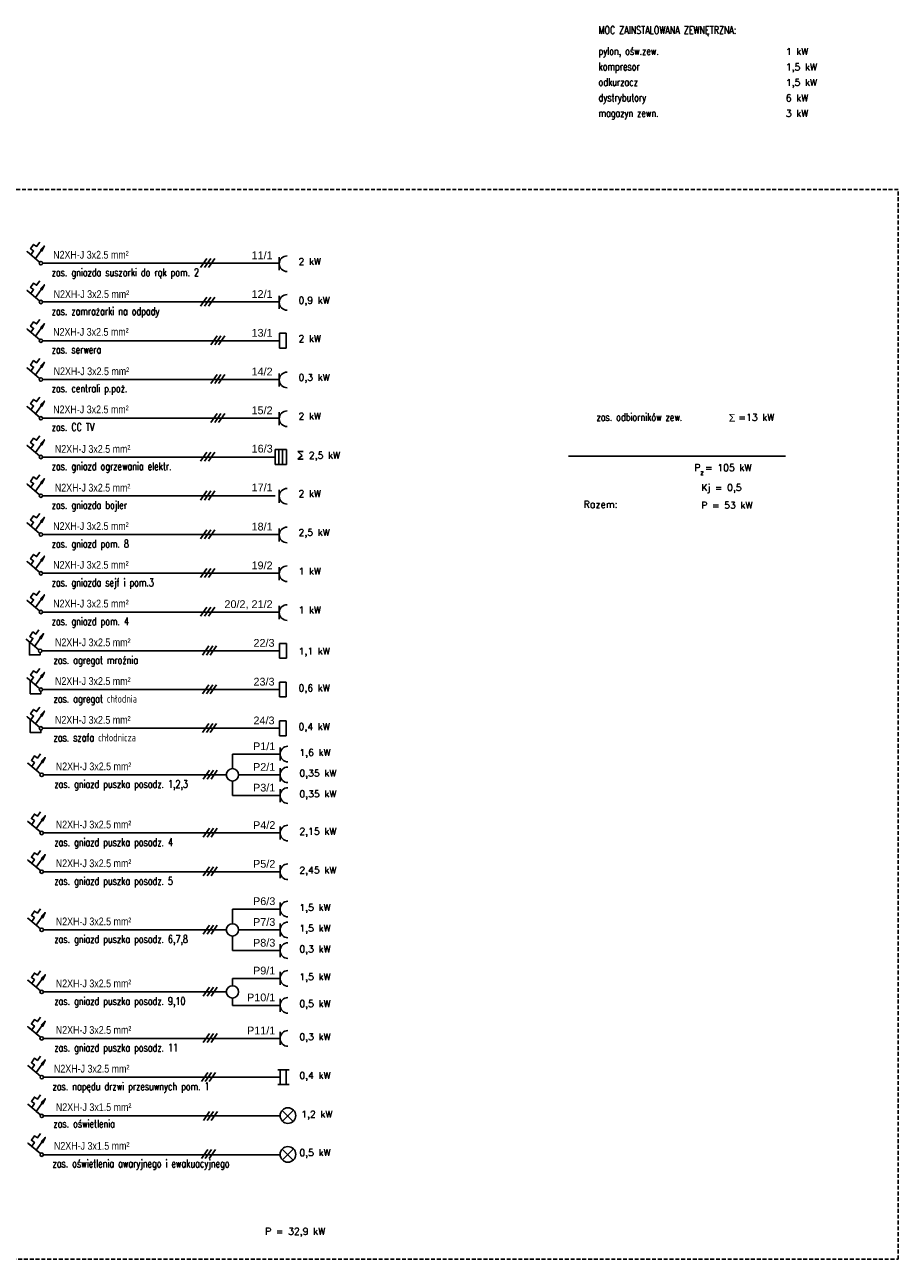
# Model space of a CAD drawing. Header units: millimetres. Extents: x -7934 to 14836, y -13910 to -10668.
# Tile 3 of 42: x -3721 to -2595, y -13910 to -12318. Entities that reach past the tile are written whole.
import ezdxf
from ezdxf.enums import TextEntityAlignment as Align

# ---------------------------------------------------------------- set-up
doc = ezdxf.new("R2010")
doc.units = ezdxf.units.MM
doc.linetypes.add('DASH', pattern=[0.75, 0.5, -0.25])
for name, color, linetype in [('INSTAL', 50, 'Continuous'), ('NIEBIESKA', 4, 'Continuous'), ('OPISY', 4, 'Continuous')]:
    doc.layers.add(name, color=color, linetype=linetype)
doc.styles.add('Arial', font='arial.ttf', dxfattribs={"height": 25})
doc.styles.add('RomanS', font='romans.shx')
doc.styles.add('ROMANS wym', font='ROMANS.SHX', dxfattribs={"width": 0.75, "height": 25})
doc.styles.get("Standard").update_dxf_attribs({"font": 'arial.ttf'})

msp = doc.modelspace()

# ---------------------------------------------------------------- linework, layer by layer
at = {"linetype": 'DASH', "ltscale": 10}
msp.add_lwpolyline([(-4464.5, -13910.5), (-2594.5, -13910.5), (-2594.5, -12530.5), (-4464.5, -12530.5)], close=True, dxfattribs=at)
at = {"layer": 'INSTAL', "color": 5, "linetype": 'Continuous'}
for p, q in [((-3697.9, -12625.5), (-3392.8, -12625.5)), ((-3392.8, -12634.5), (-3392.8, -12617.7)), ((-3697.9, -12675.5), (-3392.8, -12675.5)), ((-3392.8, -12684.5), (-3392.8, -12667.7)), ((-3392.7, -12715.9), (-3383.8, -12715.9)), ((-3697.9, -12725.5), (-3392.8, -12725.5)), ((-3392.7, -12735), (-3383.8, -12735)), ((-3392.8, -12784.5), (-3392.8, -12767.7)), ((-3697.9, -12775.5), (-3392.8, -12775.5)), ((-3392.8, -12834.5), (-3392.8, -12817.7)), ((-3697.9, -12825.5), (-3392.8, -12825.5)), ((-3398, -12885), (-3398, -12865.9)), ((-3398, -12865.9), (-3383.7, -12865.9)), ((-3393.2, -12865.9), (-3393.2, -12885)), ((-3388.5, -12865.9), (-3388.5, -12885)), ((-3383.7, -12885), (-3383.7, -12865.9)), ((-3697.9, -12875.5), (-3398, -12875.5)), ((-3398, -12885), (-3383.7, -12885)), ((-3697.9, -12925.5), (-3398, -12925.5)), ((-3392.8, -12934.5), (-3392.8, -12917.7)), ((-3697.9, -12975.5), (-3392.8, -12975.5)), ((-3392.8, -12984.5), (-3392.8, -12967.7)), ((-3697.9, -13025.5), (-3392.8, -13025.5)), ((-3392.8, -13034.5), (-3392.8, -13017.7)), ((-3697.9, -13075.5), (-3392.8, -13075.5)), ((-3392.8, -13084.5), (-3392.8, -13067.7)), ((-3392.7, -13115.9), (-3383.7, -13115.9)), ((-3698.9, -13125.5), (-3392.7, -13125.5)), ((-3392.7, -13135), (-3383.7, -13135)), ((-3392.7, -13165.9), (-3383.8, -13165.9)), ((-3697.9, -13175.5), (-3392.8, -13175.5)), ((-3392.7, -13185), (-3383.8, -13185)), ((-3392.7, -13215.9), (-3383.8, -13215.9)), ((-3697.9, -13225.5), (-3392.8, -13225.5)), ((-3392.7, -13235), (-3383.8, -13235)), ((-3391.7, -13267.1), (-3391.7, -13250.4)), ((-3453, -13258.7), (-3391.7, -13258.7)), ((-3391.7, -13293.9), (-3391.7, -13277.1)), ((-3696.9, -13285.5), (-3461.2, -13285.5)), ((-3445.2, -13285.5), (-3391.7, -13285.5)), ((-3453, -13312.2), (-3391.7, -13312.2)), ((-3391.7, -13320.6), (-3391.7, -13303.8)), ((-3696.9, -13360.5), (-3391.7, -13360.5)), ((-3391.7, -13369), (-3391.7, -13352.2)), ((-3391.7, -13419), (-3391.7, -13402.2)), ((-3696.9, -13410.5), (-3391.7, -13410.5)), ((-3391.7, -13467.1), (-3391.7, -13450.4)), ((-3453, -13458.7), (-3391.7, -13458.7)), ((-3696.9, -13485.5), (-3461.2, -13485.5)), ((-3445.2, -13485.5), (-3391.7, -13485.5)), ((-3445.2, -13485.5), (-3391.7, -13485.5)), ((-3391.7, -13494), (-3391.7, -13477.2)), ((-3391.7, -13520.7), (-3391.7, -13504)), ((-3453, -13512.2), (-3391.7, -13512.2)), ((-3453.2, -13548.1), (-3391.8, -13548.1)), ((-3391.7, -13556.5), (-3391.7, -13539.7)), ((-3696.9, -13565.5), (-3461.2, -13565.5)), ((-3453.2, -13582.9), (-3391.8, -13582.9)), ((-3391.7, -13591.2), (-3391.7, -13574.5)), ((-3391.7, -13634), (-3391.7, -13617.2)), ((-3696.9, -13625.5), (-3391.7, -13625.5)), ((-3696.9, -13675.5), (-3391.7, -13675.5)), ((-3394.6, -13665.9), (-3380.2, -13665.9)), ((-3391.7, -13685), (-3391.7, -13665.9)), ((-3384.1, -13685), (-3384.1, -13665.9)), ((-3394.6, -13685), (-3380.2, -13685)), ((-3696.9, -13725.5), (-3391.7, -13725.5)), ((-3374.9, -13732.6), (-3389.1, -13718.4)), ((-3388.8, -13732.2), (-3374.5, -13718)), ((-3696.9, -13775.5), (-3391.7, -13775.5)), ((-3374.9, -13782.6), (-3389.1, -13768.4)), ((-3388.8, -13782.2), (-3374.5, -13768))]:
    msp.add_line(p, q, dxfattribs=at)
at = {"layer": 'INSTAL', "color": 13, "linetype": 'Continuous'}
for p, q in [((-3486.1, -12619.3), (-3494.2, -12631)), ((-3481.1, -12619.3), (-3489.2, -12631)), ((-3476.1, -12619.3), (-3484.2, -12631)), ((-3486.1, -12669.3), (-3494.2, -12681)), ((-3481.1, -12669.3), (-3489.2, -12681)), ((-3476.1, -12669.3), (-3484.2, -12681)), ((-3473, -12719.2), (-3481.1, -12730.8)), ((-3468, -12719.2), (-3476.1, -12730.8)), ((-3463, -12719.2), (-3471.1, -12730.8)), ((-3473, -12769.2), (-3481.1, -12780.8)), ((-3468, -12769.2), (-3476.1, -12780.8)), ((-3463, -12769.2), (-3471.1, -12780.8)), ((-3473, -12819.2), (-3481.1, -12830.8)), ((-3468, -12819.2), (-3476.1, -12830.8)), ((-3463, -12819.2), (-3471.1, -12830.8)), ((-3486.1, -12869.3), (-3494.2, -12881)), ((-3481.1, -12869.3), (-3489.2, -12881)), ((-3476.1, -12869.3), (-3484.2, -12881)), ((-3486.1, -12919.3), (-3494.2, -12931)), ((-3481.1, -12919.3), (-3489.2, -12931)), ((-3476.1, -12919.3), (-3484.2, -12931)), ((-3486.1, -12969.3), (-3494.2, -12981)), ((-3481.1, -12969.3), (-3489.2, -12981)), ((-3476.1, -12969.3), (-3484.2, -12981)), ((-3486.1, -13019.3), (-3494.2, -13031)), ((-3481.1, -13019.3), (-3489.2, -13031)), ((-3476.1, -13019.3), (-3484.2, -13031)), ((-3486.1, -13069.3), (-3494.2, -13081)), ((-3481.1, -13069.3), (-3489.2, -13081)), ((-3476.1, -13069.3), (-3484.2, -13081)), ((-3483.7, -13119.3), (-3491.8, -13131)), ((-3478.7, -13119.3), (-3486.8, -13131)), ((-3473.7, -13119.3), (-3481.8, -13131)), ((-3483.7, -13169.3), (-3491.8, -13181)), ((-3478.7, -13169.3), (-3486.8, -13181)), ((-3473.7, -13169.3), (-3481.8, -13181)), ((-3483.7, -13219.3), (-3491.8, -13231)), ((-3478.7, -13219.3), (-3486.8, -13231)), ((-3473.7, -13219.3), (-3481.8, -13231)), ((-3482.7, -13279.3), (-3490.8, -13291)), ((-3477.7, -13279.3), (-3485.8, -13291)), ((-3472.7, -13279.3), (-3480.8, -13291)), ((-3482.7, -13354.3), (-3490.8, -13366)), ((-3477.7, -13354.3), (-3485.8, -13366)), ((-3472.7, -13354.3), (-3480.8, -13366)), ((-3482.7, -13404.3), (-3490.8, -13416)), ((-3477.7, -13404.3), (-3485.8, -13416)), ((-3472.7, -13404.3), (-3480.8, -13416)), ((-3482.7, -13479.3), (-3490.8, -13491)), ((-3477.7, -13479.3), (-3485.8, -13491)), ((-3472.7, -13479.3), (-3480.8, -13491)), ((-3482.7, -13559.3), (-3490.8, -13571)), ((-3477.7, -13559.3), (-3485.8, -13571)), ((-3472.7, -13559.3), (-3480.8, -13571)), ((-3482.7, -13619.3), (-3490.8, -13631)), ((-3477.7, -13619.3), (-3485.8, -13631)), ((-3472.7, -13619.3), (-3480.8, -13631)), ((-3485.1, -13669.3), (-3493.2, -13681)), ((-3480.1, -13669.3), (-3488.2, -13681)), ((-3475.1, -13669.3), (-3483.2, -13681)), ((-3482.6, -13719.7), (-3490.7, -13731.3)), ((-3477.6, -13719.7), (-3485.7, -13731.3)), ((-3472.6, -13719.7), (-3480.7, -13731.3)), ((-3485.1, -13768.8), (-3493.2, -13780.5)), ((-3480.1, -13768.8), (-3488.2, -13780.5)), ((-3475.1, -13768.8), (-3483.2, -13780.5))]:
    msp.add_line(p, q, dxfattribs=at)
at = {"layer": 'INSTAL', "color": 5}
for p, q in [((-3392.7, -12735), (-3392.7, -12715.9)), ((-3383.8, -12735), (-3383.8, -12715.9)), ((-3392.7, -13135), (-3392.7, -13115.9)), ((-3383.7, -13135), (-3383.7, -13115.9)), ((-3392.7, -13185), (-3392.7, -13165.9)), ((-3383.8, -13185), (-3383.8, -13165.9)), ((-3392.7, -13235), (-3392.7, -13215.9)), ((-3383.8, -13235), (-3383.8, -13215.9))]:
    msp.add_line(p, q, dxfattribs=at)
at = {"layer": 'INSTAL', "color": 20}
for p, q in [((-3361.9, -12868.6), (-3369, -12868.6)), ((-3369, -12868.6), (-3363.2, -12873.4)), ((-3369, -12878.2), (-3363.2, -12873.4)), ((-3361.9, -12878.2), (-3369, -12878.2))]:
    msp.add_line(p, q, dxfattribs=at)
at = {"layer": 'INSTAL', "color": 13, "linetype": 'Continuous'}
for points in [[(-3701.7, -12598.3), (-3705.7, -12603.9), (-3709.6, -12601.2), (-3713.5, -12606.9), (-3709.6, -12609.6), (-3713.1, -12614.6), (-3718.1, -12610.5), (-3701.9, -12624.1), (-3707.1, -12619.6), (-3695.7, -12603.3)], [(-3701.7, -12648.3), (-3705.7, -12653.9), (-3709.6, -12651.2), (-3713.5, -12656.9), (-3709.6, -12659.6), (-3713.1, -12664.6), (-3718.1, -12660.5), (-3701.9, -12674.1), (-3707.1, -12669.6), (-3695.7, -12653.3)], [(-3701.7, -12698.3), (-3705.7, -12703.9), (-3709.6, -12701.2), (-3713.5, -12706.9), (-3709.6, -12709.6), (-3713.1, -12714.6), (-3718.1, -12710.5), (-3701.9, -12724.1), (-3707.1, -12719.6), (-3695.7, -12703.3)], [(-3701.7, -12748.3), (-3705.7, -12753.9), (-3709.6, -12751.2), (-3713.5, -12756.9), (-3709.6, -12759.6), (-3713.1, -12764.6), (-3718.1, -12760.5), (-3701.9, -12774.1), (-3707.1, -12769.6), (-3695.7, -12753.3)], [(-3701.7, -12798.3), (-3705.7, -12803.9), (-3709.6, -12801.2), (-3713.5, -12806.9), (-3709.6, -12809.6), (-3713.1, -12814.6), (-3718.1, -12810.5), (-3701.9, -12824.1), (-3707.1, -12819.6), (-3695.7, -12803.3)], [(-3701.7, -12848.3), (-3705.7, -12853.9), (-3709.6, -12851.2), (-3713.5, -12856.9), (-3709.6, -12859.6), (-3713.1, -12864.6), (-3718.1, -12860.5), (-3701.9, -12874.1), (-3707.1, -12869.6), (-3695.7, -12853.3)], [(-3701.7, -12898.3), (-3705.7, -12903.9), (-3709.6, -12901.2), (-3713.5, -12906.9), (-3709.6, -12909.6), (-3713.1, -12914.6), (-3718.1, -12910.5), (-3701.9, -12924.1), (-3707.1, -12919.6), (-3695.7, -12903.3)], [(-3701.7, -12948.3), (-3705.7, -12953.9), (-3709.6, -12951.2), (-3713.5, -12956.9), (-3709.6, -12959.6), (-3713.1, -12964.6), (-3718.1, -12960.5), (-3701.9, -12974.1), (-3707.1, -12969.6), (-3695.7, -12953.3)], [(-3701.7, -12998.3), (-3705.7, -13003.9), (-3709.6, -13001.2), (-3713.5, -13006.9), (-3709.6, -13009.6), (-3713.1, -13014.6), (-3718.1, -13010.5), (-3701.9, -13024.1), (-3707.1, -13019.6), (-3695.7, -13003.3)], [(-3701.7, -13048.3), (-3705.7, -13053.9), (-3709.6, -13051.2), (-3713.5, -13056.9), (-3709.6, -13059.6), (-3713.1, -13064.6), (-3718.1, -13060.5), (-3701.9, -13074.1), (-3707.1, -13069.6), (-3695.7, -13053.3)], [(-3702.7, -13098.3), (-3706.7, -13103.9), (-3710.6, -13101.2), (-3714.5, -13106.9), (-3710.6, -13109.6), (-3714.1, -13114.6), (-3719.1, -13110.5), (-3702.9, -13124.1), (-3708.2, -13119.6), (-3696.8, -13103.3)], [(-3701.7, -13148.3), (-3705.7, -13153.9), (-3709.6, -13151.2), (-3713.5, -13156.9), (-3709.6, -13159.6), (-3713.1, -13164.6), (-3718.1, -13160.5), (-3701.9, -13174.1), (-3707.1, -13169.6), (-3695.7, -13153.3)], [(-3701.7, -13198.3), (-3705.7, -13203.9), (-3709.6, -13201.2), (-3713.5, -13206.9), (-3709.6, -13209.6), (-3713.1, -13214.6), (-3718.1, -13210.5), (-3701.9, -13224.1), (-3707.1, -13219.6), (-3695.7, -13203.3)], [(-3700.7, -13258.3), (-3704.7, -13263.9), (-3708.6, -13261.2), (-3712.5, -13266.9), (-3708.6, -13269.6), (-3712.1, -13274.6), (-3717.1, -13270.5), (-3700.9, -13284.1), (-3706.1, -13279.6), (-3694.7, -13263.3)], [(-3700.7, -13333.3), (-3704.7, -13338.9), (-3708.6, -13336.2), (-3712.5, -13341.9), (-3708.6, -13344.6), (-3712.1, -13349.6), (-3717.1, -13345.5), (-3700.9, -13359.1), (-3706.1, -13354.6), (-3694.7, -13338.3)], [(-3700.7, -13383.3), (-3704.7, -13388.9), (-3708.6, -13386.2), (-3712.5, -13391.9), (-3708.6, -13394.6), (-3712.1, -13399.6), (-3717.1, -13395.5), (-3700.9, -13409.1), (-3706.1, -13404.6), (-3694.7, -13388.3)], [(-3700.7, -13458.3), (-3704.7, -13463.9), (-3708.6, -13461.2), (-3712.5, -13466.9), (-3708.6, -13469.6), (-3712.1, -13474.6), (-3717.1, -13470.5), (-3700.9, -13484.1), (-3706.1, -13479.6), (-3694.7, -13463.3)], [(-3700.7, -13538.3), (-3704.7, -13543.9), (-3708.6, -13541.2), (-3712.5, -13546.9), (-3708.6, -13549.6), (-3712.1, -13554.6), (-3717.1, -13550.5), (-3700.9, -13564.1), (-3706.1, -13559.6), (-3694.7, -13543.3)], [(-3700.7, -13598.3), (-3704.7, -13603.9), (-3708.6, -13601.2), (-3712.5, -13606.9), (-3708.6, -13609.6), (-3712.1, -13614.6), (-3717.1, -13610.5), (-3700.9, -13624.1), (-3706.1, -13619.6), (-3694.7, -13603.3)], [(-3700.7, -13648.3), (-3704.6, -13653.9), (-3708.5, -13651.2), (-3712.5, -13656.9), (-3708.5, -13659.6), (-3712.1, -13664.6), (-3717, -13660.5), (-3700.8, -13674.1), (-3706.1, -13669.6), (-3694.7, -13653.3)], [(-3700.7, -13698.3), (-3704.6, -13703.9), (-3708.5, -13701.2), (-3712.5, -13706.9), (-3708.5, -13709.6), (-3712.1, -13714.6), (-3717, -13710.5), (-3700.8, -13724.1), (-3706.1, -13719.6), (-3694.7, -13703.3)], [(-3700.7, -13748.3), (-3704.6, -13753.9), (-3708.5, -13751.2), (-3712.5, -13756.9), (-3708.5, -13759.6), (-3712.1, -13764.6), (-3717, -13760.5), (-3700.8, -13774.1), (-3706.1, -13769.6), (-3694.7, -13753.3)]]:
    msp.add_lwpolyline(points, dxfattribs=at)
at = {"layer": 'INSTAL', "color": 5, "linetype": 'Continuous'}
for points in [[(-3700.9, -12608.4), (-3695.7, -12603.3), (-3698.8, -12609.8), (-3700.9, -12608.4)], [(-3700.9, -12658.4), (-3695.7, -12653.3), (-3698.8, -12659.8), (-3700.9, -12658.4)], [(-3700.9, -12708.4), (-3695.7, -12703.3), (-3698.8, -12709.8), (-3700.9, -12708.4)], [(-3700.9, -12758.4), (-3695.7, -12753.3), (-3698.8, -12759.8), (-3700.9, -12758.4)], [(-3700.9, -12808.4), (-3695.7, -12803.3), (-3698.8, -12809.8), (-3700.9, -12808.4)], [(-3700.9, -12858.4), (-3695.7, -12853.3), (-3698.8, -12859.8), (-3700.9, -12858.4)], [(-3700.9, -12908.4), (-3695.7, -12903.3), (-3698.8, -12909.8), (-3700.9, -12908.4)], [(-3700.9, -12958.4), (-3695.7, -12953.3), (-3698.8, -12959.8), (-3700.9, -12958.4)], [(-3700.9, -13008.4), (-3695.7, -13003.3), (-3698.8, -13009.8), (-3700.9, -13008.4)], [(-3700.9, -13058.4), (-3695.7, -13053.3), (-3698.8, -13059.8), (-3700.9, -13058.4)], [(-3701.9, -13108.4), (-3696.8, -13103.3), (-3699.8, -13109.8), (-3701.9, -13108.4)], [(-3701.2, -13127.7), (-3701.2, -13130.9), (-3715, -13130.9), (-3715, -13114.3)], [(-3700.9, -13158.4), (-3695.7, -13153.3), (-3698.8, -13159.8), (-3700.9, -13158.4)], [(-3700.2, -13177.7), (-3700.2, -13180.9), (-3714, -13180.9), (-3714, -13164.3)], [(-3700.2, -13227.7), (-3700.2, -13230.9), (-3714, -13230.9), (-3714, -13214.3)], [(-3700.9, -13208.4), (-3695.7, -13203.3), (-3698.8, -13209.8), (-3700.9, -13208.4)], [(-3699.9, -13268.4), (-3694.7, -13263.3), (-3697.7, -13269.8), (-3699.9, -13268.4)], [(-3453, -13277.5), (-3453, -13258.7)], [(-3453, -13293.5), (-3453, -13312.2)], [(-3699.9, -13343.4), (-3694.7, -13338.3), (-3697.7, -13344.8), (-3699.9, -13343.4)], [(-3699.9, -13393.4), (-3694.7, -13388.3), (-3697.7, -13394.8), (-3699.9, -13393.4)], [(-3699.9, -13468.4), (-3694.7, -13463.3), (-3697.7, -13469.8), (-3699.9, -13468.4)], [(-3453, -13477.5), (-3453, -13458.7)], [(-3453, -13493.5), (-3453, -13512.2)], [(-3699.9, -13548.4), (-3694.7, -13543.3), (-3697.7, -13549.8), (-3699.9, -13548.4)], [(-3453.2, -13557.5), (-3453.2, -13548.1)], [(-3453.2, -13573.5), (-3453.2, -13582.9)], [(-3699.9, -13608.4), (-3694.7, -13603.3), (-3697.7, -13609.8), (-3699.9, -13608.4)], [(-3699.8, -13658.4), (-3694.7, -13653.3), (-3697.7, -13659.8), (-3699.8, -13658.4)], [(-3699.8, -13708.4), (-3694.7, -13703.3), (-3697.7, -13709.8), (-3699.8, -13708.4)], [(-3699.8, -13758.4), (-3694.7, -13753.3), (-3697.7, -13759.8), (-3699.8, -13758.4)]]:
    msp.add_lwpolyline(points, dxfattribs=at)
for centre, radius in [((-3700.2, -12625.5), 2.22), ((-3700.2, -12675.5), 2.22), ((-3700.2, -12725.5), 2.22), ((-3700.2, -12775.5), 2.22), ((-3700.2, -12825.5), 2.22), ((-3700.2, -12875.5), 2.22), ((-3700.2, -12925.5), 2.22), ((-3700.2, -12975.5), 2.22), ((-3700.2, -13025.5), 2.22), ((-3700.2, -13075.5), 2.22), ((-3701.2, -13125.5), 2.22), ((-3700.2, -13175.5), 2.22), ((-3700.2, -13225.5), 2.22), ((-3453.2, -13285.5), 8), ((-3699.2, -13285.5), 2.22), ((-3699.2, -13360.5), 2.22), ((-3699.2, -13410.5), 2.22), ((-3699.2, -13485.5), 2.22), ((-3453.2, -13485.5), 8), ((-3699.2, -13565.5), 2.22), ((-3453.2, -13565.5), 8), ((-3699.2, -13625.5), 2.22), ((-3699.1, -13675.5), 2.22), ((-3699.1, -13725.5), 2.22), ((-3699.1, -13775.5), 2.22)]:
    msp.add_circle(centre, radius, dxfattribs=at)
for centre, start, end in [((-3382.7, -12626.1), 90, 270), ((-3382.7, -12676.1), 90, 270), ((-3382.7, -12776.1), 90, 270), ((-3382.7, -12826.1), 90, 270), ((-3382.7, -12926.1), 90, 270), ((-3382.7, -12976.1), 90, 270), ((-3382.7, -13026.1), 90, 270), ((-3382.7, -13076.1), 90, 270), ((-3381.6, -13258.7), 90, 270), ((-3381.6, -13285.5), 90, 270), ((-3381.6, -13312.2), 90, 270), ((-3381.6, -13360.6), 90, 270), ((-3381.6, -13410.6), 90, 270), ((-3381.6, -13458.7), 90, 270), ((-3381.6, -13485.6), 90, 270), ((-3381.6, -13512.3), 90, 270), ((-3381.6, -13548.1), 90, 270), ((-3381.6, -13582.9), 90, 270), ((-3381.6, -13625.6), 90, 270), ((-3381.7, -13725.1), 90, 270), ((-3381.7, -13725.1), 270, 90), ((-3381.7, -13775.1), 90, 270), ((-3381.7, -13775.1), 270, 90)]:
    msp.add_arc(centre, 10.1, start, end, dxfattribs=at)
at = {"layer": 'NIEBIESKA'}
msp.add_line((-3020, -12874.5), (-2740, -12874.5), dxfattribs=at)

# ---------------------------------------------------------------- texts
at = {"layer": 'INSTAL', "color": 30, "style": 'ROMANS wym', "width": 0.75}
for s, p in [('MOC ZAINSTALOWANA ZEWNĘTRZNA:', (-2981.1, -12329.8)), ('pylon, ośw.zew.', (-2981.1, -12356.8)), ('kompresor', (-2981.1, -12376.8)), ('odkurzacz', (-2981.1, -12396.8)), ('dystrybutory', (-2981.1, -12416.8)), ('magazyn zewn.', (-2981.1, -12436.7)), ('zas. gniazda suszarki do rąk pom. 2', (-3686.3, -12642.4)), ('zas. zamrażarki na odpady', (-3686.3, -12692.4)), ('zas. serwera', (-3686.3, -12741.9)), ('zas. centrali p.poż.', (-3686.3, -12791.9)), ('zas. odbiorników zew.', (-2983.7, -12829)), ('zas. CC TV', (-3686.3, -12841.9)), ('zas. gniazd ogrzewania elektr. ', (-3686.3, -12892.4)), ('zas. gniazda bojler', (-3686.3, -12942.4)), ('zas. gniazd pom. 8', (-3686.3, -12992.4)), ('zas. gniazda sejf i pom.3', (-3686.3, -13042.4)), ('zas. gniazd pom. 4', (-3686.3, -13092.4)), ('zas. agregat mroźnia', (-3683.9, -13142.4)), ('zas. agregat chłodnia', (-3683.9, -13192.4)), ('zas. szafa chłodnicza', (-3683.9, -13242.4)), ('zas. gniazd puszka posadz. 1,2,3', (-3682.9, -13302.4)), ('zas. gniazd puszka posadz. 4', (-3682.9, -13377.4)), ('zas. gniazd puszka posadz. 5', (-3682.9, -13427.4)), ('zas. gniazd puszka posadz. 6,7,8', (-3682.9, -13502.4)), ('zas. gniazd puszka posadz. 9,10', (-3682.9, -13582.4)), ('zas. gniazd puszka posadz. 11', (-3682.9, -13642.4)), ('zas. napędu drzwi przesuwnych pom. 1', (-3685.2, -13692.4)), ('zas. oświetlenia ', (-3684.1, -13740.5)), ('zas. oświetlenia awaryjnego i ewakuacyjnego', (-3685.2, -13791.9))]:
    msp.add_text(s, height=10, dxfattribs=at).set_placement(p)
at = {"layer": 'INSTAL', "color": 30, "style": 'Arial'}
for s, p in [('11/1', (-3401.4, -12620.3)), ('12/1', (-3401.4, -12670.3)), ('13/1', (-3401.4, -12720.3)), ('14/2', (-3401.4, -12770.3)), ('15/2', (-3401.4, -12820.3)), ('16/3', (-3401.3, -12869.7)), ('17/1', (-3401.3, -12919.7)), ('18/1', (-3401.4, -12970.3)), ('19/2', (-3401.4, -13020.3)), ('20/2, 21/2', (-3401.4, -13070.3)), ('22/3', (-3398.9, -13120.3)), ('23/3', (-3398.9, -13170.3)), ('24/3', (-3398.9, -13220.3)), ('P1/1', (-3397.9, -13253.6)), ('P2/1', (-3397.9, -13280.3)), ('P3/1', (-3397.9, -13307)), ('P4/2', (-3397.9, -13355.3)), ('P5/2', (-3397.9, -13405.3)), ('P6/3', (-3397.9, -13453.5)), ('P7/3', (-3397.9, -13480.3)), ('P8/3', (-3397.9, -13507.1)), ('P9/1', (-3397.9, -13543)), ('P10/1', (-3397.9, -13577.6)), ('P11/1', (-3397.9, -13620.3))]:
    msp.add_text(s, height=10, dxfattribs=at).set_placement(p, align=Align.RIGHT)
at = {"layer": 'INSTAL', "color": 20, "style": 'Arial'}
msp.add_text('Σ', height=10, dxfattribs=at).set_placement((-2813.2, -12829.9))
at = {"layer": 'INSTAL', "color": 30, "char_height": 10, "width": 167.29, "attachment_point": 1}
for s, insert in [('\\fArial Narrow|b0|i0;N2XH-J 3x2.5 mm²', (-3684.4, -12609.6)), ('\\fArial Narrow|b0|i0;N2XH-J 3x2.5 mm²', (-3683.8, -12660.4)), ('\\fArial Narrow|b0|i0;N2XH-J 3x2.5 mm²', (-3684.4, -12709.1)), ('\\fArial Narrow|b0|i0;N2XH-J 3x2.5 mm²', (-3683.8, -12759.9)), ('\\fArial Narrow|b0|i0;N2XH-J 3x2.5 mm²', (-3684.4, -12809.1)), ('\\fArial Narrow|b0|i0;N2XH-J 3x2.5 mm²', (-3682.2, -12860.1)), ('\\fArial Narrow|b0|i0;N2XH-J 3x2.5 mm²', (-3682.2, -12910.1)), ('\\fArial Narrow|b0|i0;N2XH-J 3x2.5 mm²', (-3684.4, -12959.6)), ('\\fArial Narrow|b0|i0;N2XH-J 3x2.5 mm²', (-3684.4, -13009.6)), ('\\fArial Narrow|b0|i0;N2XH-J 3x2.5 mm²', (-3684.4, -13059.6)), ('\\fArial Narrow|b0|i0;N2XH-J 3x2.5 mm²', (-3682, -13109.6)), ('\\fArial Narrow|b0|i0;N2XH-J 3x2.5 mm²', (-3682, -13159.6)), ('\\fArial Narrow|b0|i0;N2XH-J 3x2.5 mm²', (-3682, -13209.6)), ('\\fArial Narrow|b0|i0;N2XH-J 3x2.5 mm²', (-3681, -13269.6)), ('\\fArial Narrow|b0|i0;N2XH-J 3x2.5 mm²', (-3681, -13344.6)), ('\\fArial Narrow|b0|i0;N2XH-J 3x2.5 mm²', (-3681, -13394.6)), ('\\fArial Narrow|b0|i0;N2XH-J 3x2.5 mm²', (-3681, -13469.6)), ('\\fArial Narrow|b0|i0;N2XH-J 3x2.5 mm²', (-3681, -13549.6)), ('\\fArial Narrow|b0|i0;N2XH-J 3x2.5 mm²', (-3681, -13609.6)), ('\\fArial Narrow|b0|i0;N2XH-J 3x2.5 mm²', (-3683.4, -13659.6)), ('\\fArial Narrow|b0|i0;N2XH-J 3x1.5 mm²', (-3680.9, -13709.2)), ('\\fArial Narrow|b0|i0;N2XH-J 3x1.5 mm²', (-3683.4, -13759.1))]:
    msp.add_mtext(s, dxfattribs=dict(at, insert=insert))
at = {"layer": 'OPISY', "color": 20, "style": 'RomanS'}
for s, height, p in [('1 kW', 8.75, (-2739.6, -12356.7)), ('1,5 kW', 8.75, (-2739.6, -12376.7)), ('1,5 kW', 8.75, (-2739.6, -12396.7)), ('6 kW', 8.75, (-2739.6, -12416.7)), ('3 kW', 8.75, (-2739.6, -12436.6)), ('2 kW', 8.75, (-3368, -12627.7)), ('0,9 kW', 8.75, (-3368, -12677.7)), ('2 kW', 8.75, (-3368, -12727.2)), ('0,3 kW', 8.75, (-3368, -12777.2)), ('2 kW', 8.75, (-3368, -12827.2)), ('=13 kW', 8.75, (-2800.7, -12828.7)), ('2,5 kW', 8.75, (-3354.7, -12877.7)), ('P = 105 kW', 8.75, (-2857.5, -12893.7)), ('z', 6.25, (-2850, -12898.4)), ('Kj = 0,5', 8.75, (-2848.7, -12919.3)), ('2 kW', 8.75, (-3368, -12927.2)), ('Razem:', 8.94, (-3000.4, -12940.9)), ('P = 53 kW', 8.75, (-2848.7, -12942.1)), ('2,5 kW', 8.75, (-3368, -12977.2)), ('1 kW', 8.75, (-3368, -13027.2)), ('1 kW', 8.75, (-3368, -13077.2)), ('1,1 kW', 8.75, (-3367.9, -13130.3)), ('0,6 kW', 8.75, (-3367.9, -13177.8)), ('0,4 kW', 8.75, (-3367.9, -13227.8)), ('1,6 kW', 8.75, (-3366.9, -13261.1)), ('0,35 kW', 8.75, (-3366.9, -13287.8)), ('0,35 kW', 8.75, (-3366.9, -13314.5)), ('2,15 kW', 8.75, (-3366.9, -13362.8)), ('2,45 kW', 8.75, (-3366.9, -13412.8)), ('1,5 kW', 8.75, (-3366.9, -13461)), ('1,5 kW', 8.75, (-3366.9, -13487.8)), ('0,3 kW', 8.75, (-3366.9, -13514.6)), ('1,5 kW', 8.75, (-3366.9, -13550.4)), ('0,5 kW', 8.75, (-3366.9, -13585.1)), ('0,3 kW', 8.75, (-3366.9, -13627.8)), ('0,4 kW', 8.75, (-3366.9, -13677.7)), ('1,2 kW', 8.75, (-3364.5, -13727.7)), ('0,5 kW', 8.75, (-3366.9, -13777.2)), ('P = 32,9 kW', 8.75, (-3411, -13878.8))]:
    msp.add_text(s, height=height, dxfattribs=at).set_placement(p)

doc.saveas('drawing.dxf')
